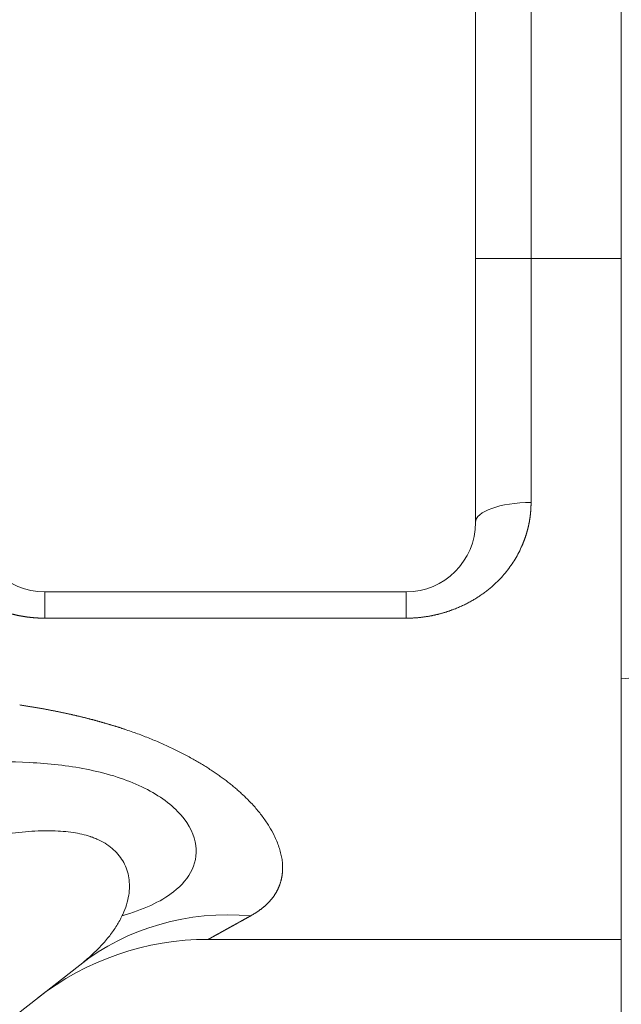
# Model space of a CAD drawing. Header units: millimetres. Extents: x 176 to 9387, y -11044 to -3322.
# Tile 222 of 256: x 8412 to 8455, y -9866 to -9795. Entities that reach past the tile are written whole.
import ezdxf

# ---------------------------------------------------------------- set-up
doc = ezdxf.new("R2010")
doc.units = ezdxf.units.MM
doc.header["$LTSCALE"] = 0.3175
doc.layers.add('1轮廓实线层', color=7, linetype='Continuous', lineweight=18)

msp = doc.modelspace()

# ---------------------------------------------------------------- linework, layer by layer
at = {"layer": '1轮廓实线层'}
for p, q in [((8455.35631, -9738.19279), (8455.35631, -9795.01091)), ((8444.85631, -9812.19279), (8444.85631, -9740.19279)), ((8444.85631, -9831.19279), (8444.85631, -9740.19279)), ((8448.85631, -9740.19279), (8448.85631, -9812.19279)), ((8444.85631, -9812.19279), (8448.85631, -9812.19279)), ((8448.85631, -9812.19279), (8455.35631, -9812.19279)), ((8448.85631, -9812.19279), (8448.85631, -9829.75883)), ((8413.85631, -9836.19279), (8413.85631, -9838.07958)), ((8413.85631, -9836.19279), (8439.85631, -9836.19279)), ((8439.85631, -9836.19279), (8439.85631, -9838.07958)), ((8439.85631, -9838.07958), (8413.85631, -9838.07958)), ((8455.35631, -9884.88087), (8455.35631, -9842.45446)), ((8455.35631, -9861.19279), (8425.61227, -9861.19279)), ((8425.61232, -9861.19279), (8455.35631, -9861.19279)), ((8416.36715, -9863.03776), (8390.35636, -9883.34049))]:
    msp.add_line(p, q, dxfattribs=at)
for centre, radius, start, end in [((8413.85631, -9831.19279), 5, 180, 270), ((8439.85631, -9831.19279), 5, 270, 0), ((8425.61227, -9881.19279), 20, 90, 127.9738209)]:
    msp.add_arc(centre, radius, start, end, dxfattribs=at)
for centre, major_axis, ratio, start_param, end_param in [((8448.85631, -9831.19279), (4, 0), 0.35849057, 1.57079633, 3.14159265), ((8428.67318, -9878.8036), (-12.30603, 15.76584), 0.91559248, 5.57723692, 6.28318531)]:
    msp.add_ellipse(centre, major_axis=major_axis, ratio=ratio, start_param=start_param, end_param=end_param, dxfattribs=at)
for points in [[(8455.35631, -9795.23316), (8455.35631, -9795.01091)], [(8455.35631, -9795.6884), (8455.35631, -9795.23316)]]:
    msp.add_open_spline(points, degree=1, dxfattribs=at)
for points, knots in [([(8455.35631, -9806.77121), (8455.35631, -9806.54414), (8455.35631, -9806.31668), (8455.35631, -9805.86096), (8455.35631, -9805.6327), (8455.35631, -9804.94677), (8455.35631, -9804.48792), (8455.35631, -9803.79761), (8455.35631, -9803.56716), (8455.35631, -9803.10565), (8455.35631, -9802.87455), (8455.35631, -9802.18102), (8455.35631, -9801.71824), (8455.35631, -9800.79197), (8455.35631, -9800.32847), (8455.35631, -9799.40093), (8455.35631, -9798.93687), (8455.35631, -9798.00883), (8455.35631, -9797.54477), (8455.35631, -9796.61661), (8455.35631, -9796.15251), (8455.35631, -9795.6884)], [0, 0, 0, 0, 0.0625, 0.0625, 0.125, 0.125, 0.25, 0.25, 0.3125, 0.3125, 0.375, 0.375, 0.5, 0.5, 0.625, 0.625, 0.75, 0.75, 0.875, 0.875, 1, 1, 1, 1]), ([(8455.35631, -9842.45446), (8455.35631, -9841.81931), (8455.35631, -9841.17968), (8455.35631, -9839.89067), (8455.35631, -9838.59193), (8455.35631, -9836.6118), (8455.35631, -9834.59644), (8455.35631, -9833.22697), (8455.35631, -9831.8432), (8455.35631, -9831.14417), (8455.35631, -9829.73029), (8455.35631, -9829.01545), (8455.35631, -9827.93005), (8455.35631, -9827.56606), (8455.35631, -9827.01661), (8455.35631, -9826.83285), (8455.35631, -9826.4643), (8455.35631, -9825.54097), (8455.35631, -9824.60772), (8455.35631, -9823.10075), (8455.35631, -9822.34038), (8455.35631, -9820.80469), (8455.35631, -9820.02938), (8455.35631, -9818.46245), (8455.35631, -9817.67084), (8455.35631, -9816.06977), (8455.35631, -9815.26032), (8455.35631, -9813.62173), (8455.35631, -9812.79261), (8455.35631, -9811.11257), (8455.35631, -9810.26165), (8455.35631, -9808.53546), (8455.35631, -9807.66018), (8455.35631, -9806.77115)], [0, 0, 0, 0, 0.0625, 0.0625, 0.125, 0.1875, 0.25, 0.3125, 0.3125, 0.375, 0.375, 0.4375, 0.4375, 0.46875, 0.46875, 0.484375, 0.484375, 0.5, 0.5625, 0.5625, 0.625, 0.625, 0.6875, 0.6875, 0.75, 0.75, 0.8125, 0.8125, 0.875, 0.875, 0.9375, 0.9375, 1, 1, 1, 1]), ([(8413.85631, -9838.07958), (8413.84046, -9838.07956), (8413.80878, -9838.07952), (8413.76127, -9838.07916), (8413.7138, -9838.07859), (8413.66636, -9838.07778), (8413.61896, -9838.07674), (8413.57159, -9838.07547), (8413.52425, -9838.07398), (8413.47694, -9838.07225), (8413.42967, -9838.07029), (8413.38243, -9838.0681), (8413.33522, -9838.06568), (8413.28804, -9838.06303), (8413.2409, -9838.06015), (8413.19379, -9838.05703), (8413.14672, -9838.05369), (8413.09967, -9838.05012), (8413.05266, -9838.04631), (8413.00569, -9838.04228), (8412.95874, -9838.03801), (8412.91183, -9838.03352), (8412.86496, -9838.02879), (8412.81811, -9838.02383), (8412.7713, -9838.01864), (8412.72452, -9838.01322), (8412.67777, -9838.00757), (8412.63106, -9838.00168), (8412.58438, -9837.99557), (8412.53773, -9837.98922), (8412.49112, -9837.98265), (8412.44454, -9837.97584), (8412.39799, -9837.9688), (8412.35148, -9837.96152), (8412.30499, -9837.95402), (8412.25854, -9837.94629), (8412.21213, -9837.93832), (8412.16575, -9837.93012), (8412.1194, -9837.92169), (8412.07308, -9837.91303), (8412.02679, -9837.90413), (8411.98054, -9837.895), (8411.93432, -9837.88564), (8411.88814, -9837.87605), (8411.84199, -9837.86623), (8411.79587, -9837.85617), (8411.74978, -9837.84588), (8411.70373, -9837.83535), (8411.65771, -9837.8246), (8411.61172, -9837.81361), (8411.56577, -9837.80239), (8411.51985, -9837.79093), (8411.47396, -9837.77924), (8411.4281, -9837.76732), (8411.38228, -9837.75516), (8411.33649, -9837.74277), (8411.29073, -9837.73015), (8411.24501, -9837.71729), (8411.19932, -9837.7042), (8411.15366, -9837.69087), (8411.10804, -9837.67731), (8411.06245, -9837.66352), (8411.01689, -9837.64949), (8410.97136, -9837.63522), (8410.92587, -9837.62072), (8410.88041, -9837.60599), (8410.83499, -9837.59102), (8410.78959, -9837.57581), (8410.74423, -9837.56037), (8410.6989, -9837.54469), (8410.65361, -9837.52878), (8410.60835, -9837.51263), (8410.56312, -9837.49625), (8410.51793, -9837.47962), (8410.47276, -9837.46277), (8410.42763, -9837.44567), (8410.17968, -9837.35038), (8409.73836, -9837.16157), (8409.12632, -9836.84492), (8408.54546, -9836.48626), (8407.99585, -9836.08513), (8407.56693, -9835.7174), (8407.2423, -9835.40521), (8407.00976, -9835.16388), (8406.78843, -9834.91546), (8406.57829, -9834.6599), (8406.37935, -9834.39715), (8406.1916, -9834.12716), (8406.01506, -9833.8499), (8405.84971, -9833.5653), (8405.69557, -9833.27332), (8405.58842, -9833.04891), (8405.52034, -9832.89665), (8405.48672, -9832.81932), (8405.45397, -9832.74184), (8405.42209, -9832.66419), (8405.39109, -9832.58637), (8405.36095, -9832.50839), (8405.3317, -9832.43024), (8405.30331, -9832.35193), (8405.2758, -9832.27345), (8405.24916, -9832.19481), (8405.2234, -9832.116), (8405.19851, -9832.03702), (8405.17449, -9831.95789), (8405.15135, -9831.87858), (8405.12908, -9831.79911), (8405.10768, -9831.71948), (8405.08716, -9831.63968), (8405.06751, -9831.55972), (8405.04873, -9831.47959), (8405.03083, -9831.3993), (8405.01379, -9831.31884), (8404.99764, -9831.23821), (8404.98235, -9831.15742), (8404.96794, -9831.07647), (8404.95441, -9830.99535), (8404.94174, -9830.91407), (8404.92995, -9830.83262), (8404.91904, -9830.75101), (8404.90899, -9830.66923), (8404.89982, -9830.58729), (8404.89153, -9830.50518), (8404.8841, -9830.42291), (8404.87755, -9830.34047), (8404.87188, -9830.25787), (8404.86707, -9830.1751), (8404.86315, -9830.09217), (8404.86009, -9830.00908), (8404.85792, -9829.92582), (8404.85656, -9829.84239), (8404.85639, -9829.7867), (8404.85631, -9829.75883)], [0, 0, 0, 0, 0.00331848, 0.00663476, 0.00994896, 0.01326118, 0.01657154, 0.01988013, 0.02318708, 0.02649248, 0.02979645, 0.03309911, 0.03640055, 0.03970089, 0.04300023, 0.0462987, 0.04959639, 0.05289343, 0.05618991, 0.05948595, 0.06278167, 0.06607716, 0.06937255, 0.07266794, 0.07596344, 0.07925917, 0.08255523, 0.08585173, 0.08914879, 0.09244651, 0.09574501, 0.09904439, 0.10234477, 0.10564626, 0.10894896, 0.11225299, 0.11555845, 0.11886546, 0.12217412, 0.12548455, 0.12879684, 0.13211112, 0.13542749, 0.13874606, 0.14206693, 0.14539022, 0.14871603, 0.15204448, 0.15537565, 0.15870968, 0.16204665, 0.16538669, 0.16872988, 0.17207635, 0.17542619, 0.17877951, 0.18213642, 0.18549702, 0.18886141, 0.1922297, 0.19560199, 0.19897839, 0.20235899, 0.20574391, 0.20913323, 0.21252707, 0.21592553, 0.2193287, 0.22273668, 0.22614959, 0.2295675, 0.23299054, 0.23641878, 0.23985234, 0.24329131, 0.24673578, 0.25018586, 0.30020074, 0.34987724, 0.39952047, 0.44943615, 0.49992505, 0.52511563, 0.55016592, 0.57510965, 0.59998099, 0.6248144, 0.64964451, 0.67450595, 0.69943323, 0.72446058, 0.74962183, 0.75603593, 0.76243473, 0.76881879, 0.77518866, 0.78154491, 0.7878881, 0.7942188, 0.80053758, 0.80684503, 0.81314172, 0.81942824, 0.82570516, 0.83197309, 0.8382326, 0.8444843, 0.85072877, 0.85696662, 0.86319844, 0.86942484, 0.87564642, 0.88186378, 0.88807752, 0.89428826, 0.90049661, 0.90670316, 0.91290853, 0.91911332, 0.92531815, 0.93152363, 0.93773035, 0.94393894, 0.95015, 0.95636414, 0.96258196, 0.96880406, 0.97503106, 0.98126356, 0.98750214, 0.99374743, 1, 1, 1, 1]), ([(8448.85631, -9829.75883), (8448.85628, -9829.77366), (8448.85623, -9829.80331), (8448.85585, -9829.84776), (8448.85523, -9829.89216), (8448.85436, -9829.93651), (8448.85324, -9829.98083), (8448.85187, -9830.0251), (8448.85025, -9830.06932), (8448.84838, -9830.1135), (8448.84627, -9830.15764), (8448.8439, -9830.20173), (8448.84129, -9830.24578), (8448.83843, -9830.28979), (8448.83532, -9830.33375), (8448.83196, -9830.37766), (8448.82835, -9830.42154), (8448.82449, -9830.46537), (8448.82039, -9830.50915), (8448.81603, -9830.55289), (8448.81143, -9830.59659), (8448.80658, -9830.64024), (8448.80148, -9830.68385), (8448.79613, -9830.72741), (8448.79053, -9830.77093), (8448.78468, -9830.81441), (8448.77858, -9830.85784), (8448.77224, -9830.90123), (8448.76564, -9830.94457), (8448.7588, -9830.98787), (8448.7517, -9831.03113), (8448.74436, -9831.07434), (8448.73677, -9831.11751), (8448.72893, -9831.16063), (8448.72085, -9831.20371), (8448.71251, -9831.24674), (8448.70392, -9831.28973), (8448.69509, -9831.33268), (8448.68601, -9831.37558), (8448.67667, -9831.41844), (8448.66709, -9831.46125), (8448.65726, -9831.50402), (8448.64719, -9831.54674), (8448.63686, -9831.58942), (8448.62628, -9831.63206), (8448.61546, -9831.67465), (8448.60438, -9831.7172), (8448.59306, -9831.7597), (8448.58149, -9831.80216), (8448.56967, -9831.84458), (8448.5576, -9831.88695), (8448.54528, -9831.92927), (8448.53271, -9831.97156), (8448.5199, -9832.01379), (8448.50683, -9832.05599), (8448.49352, -9832.09814), (8448.47995, -9832.14024), (8448.46614, -9832.1823), (8448.45208, -9832.22432), (8448.43777, -9832.26629), (8448.42322, -9832.30822), (8448.40841, -9832.3501), (8448.39335, -9832.39194), (8448.37805, -9832.43373), (8448.36249, -9832.47548), (8448.34669, -9832.51719), (8448.33064, -9832.55885), (8448.31434, -9832.60047), (8448.29779, -9832.64204), (8448.28099, -9832.68357), (8448.26395, -9832.72505), (8448.24665, -9832.76649), (8448.22911, -9832.80789), (8448.21132, -9832.84924), (8448.19327, -9832.89054), (8448.17498, -9832.93181), (8448.08717, -9833.12702), (8447.91822, -9833.46943), (8447.64256, -9833.9445), (8447.3359, -9834.39904), (8446.99826, -9834.83323), (8446.62963, -9835.24727), (8446.29153, -9835.58091), (8445.99861, -9835.84297), (8445.76149, -9836.04029), (8445.51779, -9836.22884), (8445.26749, -9836.40867), (8445.01061, -9836.57984), (8444.74713, -9836.7424), (8444.47706, -9836.8964), (8444.20041, -9837.04189), (8443.91717, -9837.17891), (8443.62734, -9837.30752), (8443.40233, -9837.3988), (8443.24613, -9837.45851), (8443.16121, -9837.49009), (8443.07619, -9837.52084), (8442.99106, -9837.55076), (8442.90582, -9837.57984), (8442.82049, -9837.6081), (8442.73504, -9837.63552), (8442.64949, -9837.66212), (8442.56384, -9837.68788), (8442.47808, -9837.71282), (8442.39221, -9837.73694), (8442.30624, -9837.76022), (8442.22016, -9837.78269), (8442.13398, -9837.80433), (8442.04769, -9837.82514), (8441.9613, -9837.84514), (8441.8748, -9837.86431), (8441.7882, -9837.88266), (8441.70149, -9837.90019), (8441.61467, -9837.9169), (8441.52775, -9837.9328), (8441.44073, -9837.94787), (8441.3536, -9837.96213), (8441.26636, -9837.97556), (8441.17902, -9837.98819), (8441.09158, -9837.99999), (8441.00402, -9838.01098), (8440.91637, -9838.02115), (8440.82861, -9838.03051), (8440.74074, -9838.03905), (8440.65276, -9838.04678), (8440.56469, -9838.0537), (8440.4765, -9838.0598), (8440.38821, -9838.06508), (8440.29982, -9838.06956), (8440.21132, -9838.07322), (8440.12272, -9838.07606), (8440.03401, -9838.07808), (8439.94519, -9838.07935), (8439.88594, -9838.07951), (8439.85631, -9838.07958)], [0, 0, 0, 0, 0.00332764, 0.00665333, 0.00997717, 0.01329924, 0.01661963, 0.01993844, 0.02325576, 0.02657167, 0.02988628, 0.03319967, 0.03651194, 0.03982317, 0.04313346, 0.0464429, 0.04975158, 0.0530596, 0.05636705, 0.05967401, 0.06298059, 0.06628688, 0.06959296, 0.07289894, 0.07620489, 0.07951092, 0.08281712, 0.08612358, 0.0894304, 0.09273766, 0.09604545, 0.09935388, 0.10266303, 0.105973, 0.10928387, 0.11259574, 0.11590871, 0.11922285, 0.12253827, 0.12585506, 0.12917331, 0.13249311, 0.13581455, 0.13913772, 0.14246272, 0.14578963, 0.14911855, 0.15244956, 0.15578276, 0.15911824, 0.16245609, 0.16579639, 0.16913924, 0.17248473, 0.17583294, 0.17918397, 0.1825379, 0.18589482, 0.18925483, 0.192618, 0.19598443, 0.1993542, 0.20272741, 0.20610414, 0.20948447, 0.2128685, 0.2162563, 0.21964797, 0.22304359, 0.22644324, 0.22984702, 0.233255, 0.23666727, 0.24008392, 0.24350503, 0.24693067, 0.25036095, 0.29224489, 0.33379866, 0.37517998, 0.41654859, 0.45806433, 0.4998854, 0.52285767, 0.54569275, 0.56841841, 0.59106281, 0.61365442, 0.63622191, 0.65879404, 0.68139955, 0.70406706, 0.72682495, 0.74970126, 0.75618426, 0.76264706, 0.7690903, 0.77551462, 0.78192067, 0.78830912, 0.79468061, 0.80103582, 0.80737542, 0.81370009, 0.8200105, 0.82630735, 0.83259132, 0.83886311, 0.84512342, 0.85137295, 0.8576124, 0.86384249, 0.87006393, 0.87627744, 0.88248373, 0.88868353, 0.89487755, 0.90106653, 0.90725119, 0.91343227, 0.91961048, 0.92578657, 0.93196126, 0.93813528, 0.94430938, 0.95048427, 0.9566607, 0.9628394, 0.96902109, 0.97520651, 0.98139639, 0.98759144, 0.99379241, 1, 1, 1, 1]), ([(8507.64149, -9857.17583), (8507.64731, -9856.65164), (8507.62676, -9856.13392), (8507.53113, -9855.11186), (8507.45605, -9854.60753), (8507.14711, -9853.11508), (8506.82947, -9852.14753), (8506.28903, -9850.9733), (8506.17378, -9850.74021), (8506.02069, -9850.45106), (8505.98962, -9850.39334), (8505.92671, -9850.27836), (8505.83116, -9850.10653), (8505.73206, -9849.93655), (8505.39399, -9849.37404), (8505.09877, -9848.93705), (8504.46124, -9848.08778), (8504.11893, -9847.67551), (8503.38861, -9846.87499), (8503.0006, -9846.48673), (8502.38443, -9845.92227), (8502.17334, -9845.73711), (8501.84808, -9845.46391), (8501.73822, -9845.3736), (8501.51561, -9845.19449), (8501.40278, -9845.10565), (8500.83353, -9844.66689), (8500.36025, -9844.33213), (8499.37875, -9843.69438), (8498.87052, -9843.3914), (8497.81924, -9842.81709), (8497.27619, -9842.54576), (8496.15494, -9842.03507), (8495.57672, -9841.79571), (8494.83157, -9841.51687), (8494.60634, -9841.43474), (8494.37858, -9841.35492), (8494.22617, -9841.30222), (8494.14968, -9841.27613), (8493.76661, -9841.14721), (8493.45746, -9841.0488), (8492.52215, -9840.76743), (8491.88811, -9840.59831), (8490.59982, -9840.29559), (8489.94558, -9840.16198), (8488.61754, -9839.92917), (8487.94374, -9839.82997), (8486.57697, -9839.66526), (8485.884, -9839.59975), (8485.09369, -9839.54491), (8485.00569, -9839.53908), (8484.82959, -9839.52795), (8484.56541, -9839.51207), (8484.3011, -9839.4986), (8483.77232, -9839.47486), (8483.41959, -9839.46326), (8482.7137, -9839.44836), (8482.36055, -9839.44506), (8481.65382, -9839.44677), (8480.94668, -9839.4568), (8479.88467, -9839.49741), (8479.17576, -9839.54245), (8478.64371, -9839.58346), (8478.4663, -9839.59835), (8478.11135, -9839.63056), (8477.93382, -9839.6479), (8477.40105, -9839.70303), (8477.04566, -9839.74401), (8476.51255, -9839.80608), (8476.33484, -9839.82689), (8475.97941, -9839.86859), (8475.44627, -9839.93134), (8474.91309, -9839.99474), (8473.84667, -9840.12256), (8473.13566, -9840.20917), (8471.7135, -9840.38501), (8471.00236, -9840.47421), (8469.57999, -9840.65428), (8468.86876, -9840.74513), (8467.44628, -9840.92731), (8466.73503, -9841.01864), (8465.31255, -9841.20088), (8464.60132, -9841.2918), (8463.1789, -9841.47287), (8462.46771, -9841.56301), (8461.04537, -9841.74258), (8460.33421, -9841.832), (8458.20078, -9842.09958), (8456.77854, -9842.27711), (8455.35631, -9842.45446)], [0, 0, 0, 0, 0.03125, 0.03125, 0.0625, 0.0625, 0.125, 0.125, 0.140625, 0.140625, 0.14453125, 0.14453125, 0.1484375, 0.15625, 0.15625, 0.1875, 0.1875, 0.21875, 0.21875, 0.25, 0.25, 0.265625, 0.265625, 0.2734375, 0.2734375, 0.28125, 0.28125, 0.3125, 0.3125, 0.34375, 0.34375, 0.375, 0.375, 0.40625, 0.40625, 0.4140625, 0.41796875, 0.41796875, 0.421875, 0.421875, 0.4375, 0.4375, 0.46875, 0.46875, 0.5, 0.5, 0.53125, 0.53125, 0.5625, 0.5625, 0.56640625, 0.56640625, 0.5703125, 0.578125, 0.578125, 0.59375, 0.59375, 0.609375, 0.609375, 0.625, 0.640625, 0.65625, 0.65625, 0.6640625, 0.6640625, 0.671875, 0.671875, 0.6875, 0.6875, 0.6953125, 0.6953125, 0.703125, 0.71875, 0.71875, 0.75, 0.75, 0.78125, 0.78125, 0.8125, 0.8125, 0.84375, 0.84375, 0.875, 0.875, 0.90625, 0.90625, 0.9375, 0.9375, 1, 1, 1, 1]), ([(8412.03438, -9844.32619), (8412.06762, -9844.33113), (8412.13402, -9844.341), (8412.23346, -9844.35601), (8412.33264, -9844.37115), (8412.43157, -9844.38643), (8412.53024, -9844.40185), (8412.62866, -9844.41741), (8412.72682, -9844.43311), (8412.82473, -9844.44895), (8412.92238, -9844.46493), (8413.01978, -9844.48106), (8413.11692, -9844.49731), (8413.21381, -9844.51371), (8413.31044, -9844.53025), (8413.40681, -9844.54693), (8413.50293, -9844.56374), (8413.5988, -9844.5807), (8413.6944, -9844.59779), (8413.78976, -9844.61502), (8413.88486, -9844.63239), (8413.9797, -9844.64989), (8414.07429, -9844.66753), (8414.16862, -9844.68532), (8414.2627, -9844.70323), (8414.35652, -9844.72129), (8414.45008, -9844.73948), (8414.54339, -9844.75781), (8414.63645, -9844.77627), (8414.72925, -9844.79487), (8414.82179, -9844.81361), (8414.91408, -9844.83248), (8415.00612, -9844.85149), (8415.0979, -9844.87063), (8415.18942, -9844.88991), (8415.28069, -9844.90932), (8415.3717, -9844.92887), (8415.46246, -9844.94855), (8415.55296, -9844.96837), (8415.6432, -9844.98832), (8415.7332, -9845.00841), (8415.82293, -9845.02862), (8415.91241, -9845.04898), (8416.00164, -9845.06946), (8416.09061, -9845.09008), (8416.17932, -9845.11083), (8416.26778, -9845.13171), (8416.35598, -9845.15273), (8416.44393, -9845.17388), (8416.53162, -9845.19516), (8416.61906, -9845.21657), (8416.70624, -9845.23811), (8416.79317, -9845.25978), (8416.87984, -9845.28159), (8416.96626, -9845.30352), (8417.05242, -9845.32559), (8417.13832, -9845.34778), (8417.22397, -9845.37011), (8417.30937, -9845.39256), (8417.39451, -9845.41515), (8417.47939, -9845.43786), (8417.56402, -9845.4607), (8417.64839, -9845.48367), (8417.73251, -9845.50677), (8417.81637, -9845.53), (8417.89998, -9845.55335), (8417.98333, -9845.57684), (8418.06643, -9845.60045), (8418.14927, -9845.62418), (8418.23185, -9845.64805), (8418.31418, -9845.67204), (8418.39626, -9845.69615), (8418.47808, -9845.72039), (8418.55964, -9845.74476), (8418.64095, -9845.76926), (8418.722, -9845.79387), (8418.8028, -9845.81862), (8418.88335, -9845.84348), (8418.96363, -9845.86848), (8419.04366, -9845.89359), (8419.12344, -9845.91883), (8419.20296, -9845.94419), (8419.28223, -9845.96968), (8419.36124, -9845.99528), (8419.43999, -9846.02101), (8419.51849, -9846.04687), (8419.88241, -9846.16767), (8420.51998, -9846.39053), (8421.41048, -9846.73254), (8422.26508, -9847.09209), (8423.08375, -9847.4685), (8423.8665, -9847.86099), (8424.48114, -9848.19674), (8424.94405, -9848.46546), (8425.26857, -9848.66097), (8425.58409, -9848.85839), (8425.89062, -9849.05764), (8426.18815, -9849.25864), (8426.47669, -9849.46132), (8426.75624, -9849.6656), (8427.0268, -9849.87139), (8427.28836, -9850.07863), (8427.54093, -9850.28723), (8427.7845, -9850.49709), (8428.01907, -9850.70814), (8428.24466, -9850.92028), (8428.60314, -9851.27309), (8429.06442, -9851.77186), (8429.57893, -9852.41896), (8430.01603, -9853.07026), (8430.33257, -9853.64441), (8430.55747, -9854.13824), (8430.71315, -9854.55185), (8430.8325, -9854.9571), (8430.91553, -9855.3536), (8430.96227, -9855.74092), (8430.96972, -9856.01361), (8430.96498, -9856.17967), (8430.96215, -9856.24344), (8430.95831, -9856.30682), (8430.95345, -9856.36981), (8430.94758, -9856.43241), (8430.94069, -9856.49462), (8430.93279, -9856.55644), (8430.92388, -9856.61787), (8430.91395, -9856.67891), (8430.90301, -9856.73956), (8430.89106, -9856.79981), (8430.8781, -9856.85967), (8430.86412, -9856.91914), (8430.84913, -9856.97821), (8430.83312, -9857.03689), (8430.8161, -9857.09517), (8430.79807, -9857.15306), (8430.77902, -9857.21056), (8430.75897, -9857.26765), (8430.73789, -9857.32435), (8430.71581, -9857.38065), (8430.69271, -9857.43656), (8430.6686, -9857.49206), (8430.64348, -9857.54717), (8430.61734, -9857.60188), (8430.59019, -9857.65619), (8430.56202, -9857.7101), (8430.53284, -9857.76361), (8430.50265, -9857.81671), (8430.47145, -9857.86942), (8430.43923, -9857.92172), (8430.406, -9857.97363), (8430.37175, -9858.02513), (8430.3365, -9858.07622), (8430.30023, -9858.12692), (8430.26294, -9858.17721), (8430.22465, -9858.22709), (8430.18533, -9858.27657), (8430.14501, -9858.32565), (8430.10367, -9858.37432), (8430.06132, -9858.42258), (8430.01796, -9858.47044), (8429.97358, -9858.51789), (8429.92819, -9858.56494), (8429.88179, -9858.61157), (8429.83437, -9858.6578), (8429.78594, -9858.70363), (8429.7365, -9858.74904), (8429.68604, -9858.79404), (8429.63457, -9858.83864), (8429.58209, -9858.88282), (8429.52859, -9858.9266), (8429.47408, -9858.96997), (8429.41856, -9859.01292), (8429.36203, -9859.05547), (8429.30448, -9859.0976), (8429.24591, -9859.13932), (8429.18634, -9859.18063), (8429.12575, -9859.22153), (8429.06415, -9859.26201), (8429.00153, -9859.30208), (8428.9379, -9859.34174), (8428.87326, -9859.38099), (8428.8076, -9859.41981), (8428.74097, -9859.45826), (8428.6958, -9859.48349), (8428.67318, -9859.49612)], [0, 0, 0, 0, 0.00256502, 0.00512467, 0.00767896, 0.01022791, 0.01277154, 0.01530985, 0.01784286, 0.0203706, 0.02289306, 0.02541027, 0.02792224, 0.03042899, 0.03293053, 0.03542688, 0.03791805, 0.04040406, 0.04288492, 0.04536066, 0.04783128, 0.0502968, 0.05275724, 0.05521261, 0.05766293, 0.06010822, 0.06254849, 0.06498376, 0.06741405, 0.06983937, 0.07225974, 0.07467517, 0.07708569, 0.07949131, 0.08189204, 0.08428791, 0.08667894, 0.08906513, 0.09144652, 0.0938231, 0.09619491, 0.09856197, 0.10092428, 0.10328187, 0.10563475, 0.10798295, 0.11032649, 0.11266537, 0.11499963, 0.11732927, 0.11965433, 0.12197481, 0.12429073, 0.12660213, 0.12890901, 0.13121139, 0.1335093, 0.13580275, 0.13809177, 0.14037637, 0.14265658, 0.14493241, 0.14720388, 0.14947102, 0.15173385, 0.15399239, 0.15624665, 0.15849666, 0.16074244, 0.16298401, 0.1652214, 0.16745461, 0.16968369, 0.17190864, 0.17412949, 0.17634626, 0.17855897, 0.18076764, 0.18297231, 0.18517298, 0.18736969, 0.18956245, 0.19175129, 0.19393623, 0.19611729, 0.1982945, 0.20046788, 0.22644298, 0.25195159, 0.27704011, 0.30175729, 0.32615415, 0.3502837, 0.36138619, 0.37239841, 0.38332569, 0.39417347, 0.4049473, 0.41565287, 0.42629596, 0.43688246, 0.44741836, 0.45790972, 0.4683627, 0.4787835, 0.48917842, 0.49955375, 0.53031521, 0.56121513, 0.59241592, 0.62407537, 0.64492944, 0.66575507, 0.68659379, 0.70748704, 0.72847594, 0.74960106, 0.7532654, 0.75693004, 0.76059516, 0.76426094, 0.76792756, 0.7715952, 0.77526403, 0.77893424, 0.78260599, 0.78627947, 0.78995486, 0.79363233, 0.79731205, 0.80099421, 0.80467898, 0.80836654, 0.81205706, 0.81575071, 0.81944768, 0.82314812, 0.82685223, 0.83056016, 0.8342721, 0.83798821, 0.84170867, 0.84543364, 0.84916329, 0.85289781, 0.85663734, 0.86038207, 0.86413215, 0.86788776, 0.87164907, 0.87541622, 0.8791894, 0.88296876, 0.88675447, 0.89054669, 0.89434557, 0.89815129, 0.90196399, 0.90578384, 0.909611, 0.91344561, 0.91728785, 0.92113786, 0.92499579, 0.9288618, 0.93273605, 0.93661867, 0.94050983, 0.94440967, 0.94831834, 0.95223598, 0.95616275, 0.96009878, 0.96404423, 0.96799923, 0.97196392, 0.97593846, 0.97992297, 0.98391759, 0.98792247, 0.99193774, 0.99596354, 1, 1, 1, 1]), ([(8400.52578, -9849.35085), (8401.82661, -9849.13558), (8403.14115, -9848.94853), (8407.20071, -9848.48616), (8410.00542, -9848.32343), (8414.13146, -9848.53567), (8415.49602, -9848.6824), (8418.18965, -9849.21454), (8419.47528, -9849.59612), (8421.18235, -9850.37012), (8421.70307, -9850.65616), (8422.63993, -9851.28251), (8423.05996, -9851.6279), (8424.09612, -9852.68911), (8424.5103, -9853.44899), (8424.82211, -9854.88041), (8424.72823, -9855.55966), (8424.17869, -9856.76142), (8423.7201, -9857.29841), (8422.16757, -9858.51025), (8420.90537, -9859.06244), (8419.41444, -9859.48783)], [0, 0, 0, 0, 0.09154988, 0.09154988, 0.28107382, 0.28107382, 0.37583579, 0.37583579, 0.47059776, 0.47059776, 0.51797874, 0.51797874, 0.56535972, 0.56535972, 0.66012169, 0.66012169, 0.75488366, 0.75488366, 0.84964563, 0.84964563, 1, 1, 1, 1]), ([(8416.36715, -9863.03776), (8416.6779, -9862.79521), (8416.96655, -9862.55112), (8417.50102, -9862.0616), (8417.74682, -9861.81616), (8418.19699, -9861.32573), (8418.6057, -9860.83575), (8419.09868, -9860.10756), (8419.47588, -9859.39168), (8419.74157, -9858.69358), (8419.89996, -9858.01865), (8419.93674, -9857.58764), (8419.94228, -9856.95785), (8419.87983, -9856.56035), (8419.63246, -9855.82263), (8419.44755, -9855.48243), (8418.96398, -9854.87049), (8418.66534, -9854.59875), (8418.1377, -9854.24974), (8417.94854, -9854.14316), (8417.64549, -9853.99871), (8417.48914, -9853.93034), (8417.2984, -9853.85748), (8417.20097, -9853.82279), (8417.15173, -9853.80589), (8417.12699, -9853.79755), (8417.11459, -9853.7934), (8417.10838, -9853.79134), (8417.10527, -9853.79031), (8417.10372, -9853.78979), (8417.10305, -9853.78957), (8417.10261, -9853.78943), (8417.10234, -9853.78934), (8416.73624, -9853.66818), (8415.91933, -9853.47823), (8414.44346, -9853.35602), (8412.72159, -9853.40228), (8411.41251, -9853.54909), (8409.33006, -9853.85887), (8407.78333, -9854.18486), (8404.38281, -9855.0883), (8402.52901, -9855.66575), (8400.52581, -9856.37424)], [0, 0, 0, 0, 0.03125, 0.03125, 0.0625, 0.0625, 0.09375, 0.125, 0.15625, 0.1875, 0.21875, 0.25, 0.25, 0.3125, 0.3125, 0.375, 0.375, 0.4375, 0.4375, 0.46875, 0.46875, 0.484375, 0.4921875, 0.49609375, 0.49804688, 0.49902344, 0.49951172, 0.49975586, 0.49987793, 0.49993896, 0.49996948, 0.49996948, 0.5, 0.5, 0.5625, 0.625, 0.6875, 0.75, 0.75, 0.875, 0.875, 1, 1, 1, 1]), ([(8507.63918, -9857.17611), (8507.63334, -9857.69816), (8507.59927, -9858.22008), (8507.47651, -9859.26367), (8507.38782, -9859.78534), (8507.15679, -9860.82844), (8506.87208, -9861.87129), (8506.48021, -9862.91366), (8506.20133, -9863.56498), (8506.11511, -9863.76037), (8506.02505, -9863.95574), (8505.96415, -9864.08598), (8505.93326, -9864.15112), (8505.77699, -9864.47611), (8505.64591, -9864.73443), (8505.23484, -9865.50445), (8504.93705, -9866.01122), (8504.2954, -9867.01201), (8503.60769, -9868.00004), (8502.82927, -9868.96296), (8502.21148, -9869.67574), (8501.99988, -9869.91176), (8501.67393, -9870.26343), (8501.56386, -9870.38026), (8501.3966, -9870.5549), (8501.34046, -9870.61305), (8501.22759, -9870.72901), (8500.71719, -9871.24921), (8500.18453, -9871.75472), (8499.20376, -9872.63106), (8498.18915, -9873.48504), (8497.10826, -9874.29526), (8495.99433, -9875.08364), (8495.42084, -9875.46693), (8494.68298, -9875.93216), (8494.46005, -9876.07069), (8494.23473, -9876.20764), (8494.08398, -9876.29859), (8494.00831, -9876.34391), (8493.62922, -9876.56927), (8493.32341, -9876.74572), (8492.39844, -9877.26371), (8491.77177, -9877.5939), (8490.49859, -9878.22435), (8489.85208, -9878.52461), (8488.53913, -9879.09505), (8487.87269, -9879.36523), (8486.5195, -9879.87495), (8485.83276, -9880.11449), (8484.96133, -9880.39429), (8484.78639, -9880.44927), (8484.523, -9880.53025), (8484.43499, -9880.55702), (8484.25893, -9880.60997), (8483.81869, -9880.74087), (8483.37812, -9880.86452), (8482.32011, -9881.14772), (8481.61393, -9881.31848), (8480.55344, -9881.54865), (8480.19974, -9881.62103), (8479.49194, -9881.7571), (8479.13783, -9881.82079), (8478.60636, -9881.90963), (8478.42915, -9881.93812), (8478.07463, -9881.99291), (8477.89732, -9882.01921), (8477.54261, -9882.07001), (8477.36521, -9882.0945), (8477.01038, -9882.14254), (8476.83294, -9882.1661), (8476.3006, -9882.23643), (8475.94568, -9882.28282), (8475.23584, -9882.37536), (8474.17106, -9882.51372), (8473.10626, -9882.65157), (8471.68648, -9882.83462), (8470.97657, -9882.92574), (8469.55671, -9883.10699), (8468.84676, -9883.19712), (8466.71684, -9883.46616), (8465.2968, -9883.64368), (8462.45667, -9883.99738), (8461.03658, -9884.17367), (8458.90646, -9884.43862), (8458.19643, -9884.52701), (8456.77637, -9884.70391), (8456.06634, -9884.79242), (8455.35631, -9884.88087)], [0, 0, 0, 0, 0.03125, 0.03125, 0.0625, 0.0625, 0.09375, 0.125, 0.125, 0.1328125, 0.13671875, 0.13671875, 0.140625, 0.140625, 0.15625, 0.15625, 0.1875, 0.1875, 0.21875, 0.25, 0.25, 0.265625, 0.265625, 0.2734375, 0.2734375, 0.27734375, 0.27734375, 0.28125, 0.3125, 0.3125, 0.34375, 0.375, 0.375, 0.40625, 0.40625, 0.4140625, 0.41796875, 0.41796875, 0.421875, 0.421875, 0.4375, 0.4375, 0.46875, 0.46875, 0.5, 0.5, 0.53125, 0.53125, 0.5625, 0.5625, 0.5703125, 0.5703125, 0.57421875, 0.57421875, 0.578125, 0.59375, 0.59375, 0.625, 0.625, 0.640625, 0.640625, 0.65625, 0.65625, 0.6640625, 0.6640625, 0.671875, 0.671875, 0.6796875, 0.6796875, 0.6875, 0.6875, 0.703125, 0.703125, 0.71875, 0.75, 0.75, 0.78125, 0.78125, 0.8125, 0.8125, 0.875, 0.875, 0.9375, 0.9375, 0.96875, 0.96875, 1, 1, 1, 1]), ([(8428.67318, -9859.49612), (8428.66121, -9859.50275), (8428.6373, -9859.51601), (8428.60167, -9859.53576), (8428.56624, -9859.5554), (8428.53102, -9859.57492), (8428.49601, -9859.59433), (8428.46121, -9859.61362), (8428.42663, -9859.63279), (8428.39226, -9859.65184), (8428.3581, -9859.67078), (8428.32415, -9859.6896), (8428.29041, -9859.7083), (8428.25688, -9859.72688), (8428.22357, -9859.74535), (8428.19046, -9859.7637), (8428.15757, -9859.78194), (8428.12489, -9859.80005), (8428.09242, -9859.81805), (8428.06016, -9859.83593), (8428.02812, -9859.8537), (8427.99628, -9859.87135), (8427.96466, -9859.88888), (8427.93325, -9859.90629), (8427.90205, -9859.92358), (8427.87106, -9859.94076), (8427.84029, -9859.95782), (8427.80972, -9859.97477), (8427.77937, -9859.99159), (8427.74922, -9860.0083), (8427.71929, -9860.02489), (8427.68958, -9860.04137), (8427.66007, -9860.05773), (8427.63077, -9860.07397), (8427.60169, -9860.09009), (8427.57282, -9860.10609), (8427.54415, -9860.12198), (8427.5157, -9860.13775), (8427.48747, -9860.1534), (8427.45944, -9860.16894), (8427.43162, -9860.18436), (8427.40402, -9860.19966), (8427.37663, -9860.21484), (8427.34945, -9860.22991), (8427.32248, -9860.24486), (8427.29572, -9860.25969), (8427.26918, -9860.2744), (8427.24284, -9860.289), (8427.21672, -9860.30348), (8427.19081, -9860.31784), (8427.16511, -9860.33209), (8427.13962, -9860.34621), (8427.11434, -9860.36023), (8427.08928, -9860.37412), (8427.06443, -9860.38789), (8427.03978, -9860.40155), (8427.01535, -9860.41509), (8426.99114, -9860.42852), (8426.96713, -9860.44182), (8426.94333, -9860.45501), (8426.91975, -9860.46808), (8426.89638, -9860.48104), (8426.87321, -9860.49387), (8426.85026, -9860.50659), (8426.82753, -9860.5192), (8426.805, -9860.53168), (8426.78269, -9860.54405), (8426.76058, -9860.5563), (8426.73869, -9860.56843), (8426.71701, -9860.58045), (8426.69554, -9860.59235), (8426.67428, -9860.60413), (8426.65324, -9860.61579), (8426.6324, -9860.62734), (8426.61178, -9860.63877), (8426.59137, -9860.65008), (8426.57117, -9860.66128), (8426.55118, -9860.67236), (8426.53141, -9860.68332), (8426.51184, -9860.69416), (8426.49249, -9860.70489), (8426.47335, -9860.7155), (8426.45442, -9860.72599), (8426.4357, -9860.73636), (8426.41719, -9860.74662), (8426.39889, -9860.75676), (8426.37564, -9860.76965), (8426.34768, -9860.78515), (8426.31536, -9860.80307), (8426.28376, -9860.82059), (8426.25288, -9860.8377), (8426.22274, -9860.85442), (8426.19331, -9860.87073), (8426.16462, -9860.88663), (8426.13665, -9860.90214), (8426.10941, -9860.91724), (8426.08289, -9860.93194), (8426.0571, -9860.94624), (8426.03204, -9860.96013), (8426.00771, -9860.97363), (8425.9841, -9860.98672), (8425.96121, -9860.9994), (8425.93906, -9861.01169), (8425.91762, -9861.02357), (8425.89692, -9861.03504), (8425.87694, -9861.04612), (8425.85769, -9861.05679), (8425.83917, -9861.06706), (8425.82137, -9861.07693), (8425.8043, -9861.08639), (8425.78795, -9861.09545), (8425.77233, -9861.10411), (8425.75744, -9861.11236), (8425.74328, -9861.12021), (8425.72984, -9861.12766), (8425.71712, -9861.13471), (8425.70514, -9861.14135), (8425.69388, -9861.14759), (8425.68334, -9861.15342), (8425.67354, -9861.15886), (8425.66446, -9861.16389), (8425.6561, -9861.16852), (8425.64847, -9861.17274), (8425.64157, -9861.17657), (8425.6354, -9861.17999), (8425.62995, -9861.183), (8425.62523, -9861.18562), (8425.62123, -9861.18783), (8425.61796, -9861.18964), (8425.61542, -9861.19105), (8425.61361, -9861.19205), (8425.61248, -9861.19268), (8425.61234, -9861.19275), (8425.61227, -9861.19279)], [0, 0, 0, 0, 0.00629872, 0.01259021, 0.01887451, 0.02515165, 0.03142166, 0.03768457, 0.04394041, 0.05018922, 0.05643103, 0.06266587, 0.06889377, 0.07511477, 0.08132889, 0.08753617, 0.09373665, 0.09993035, 0.10611731, 0.11229756, 0.11847114, 0.12463807, 0.13079839, 0.13695214, 0.14309935, 0.14924005, 0.15537427, 0.16150206, 0.16762344, 0.17373844, 0.17984711, 0.18594947, 0.19204557, 0.19813542, 0.20421908, 0.21029658, 0.21636794, 0.2224332, 0.22849241, 0.23454559, 0.24059278, 0.24663402, 0.25266933, 0.25869877, 0.26472235, 0.27074012, 0.27675212, 0.28275837, 0.28875892, 0.29475381, 0.30074306, 0.30672671, 0.31270481, 0.31867739, 0.32464448, 0.33060612, 0.33656234, 0.3425132, 0.34845872, 0.35439893, 0.36033388, 0.36626361, 0.37218815, 0.37810754, 0.38402181, 0.38993102, 0.39583518, 0.40173434, 0.40762855, 0.41351783, 0.41940223, 0.42528178, 0.43115652, 0.43702649, 0.44289174, 0.44875229, 0.45460819, 0.46045947, 0.46630618, 0.47214836, 0.47798604, 0.48381926, 0.48964807, 0.49547249, 0.50129258, 0.50710837, 0.5129199, 0.52371128, 0.53448975, 0.54525557, 0.556009, 0.5667503, 0.57747972, 0.58819754, 0.598904, 0.60959938, 0.62028394, 0.63095794, 0.64162165, 0.65227533, 0.66291925, 0.67355368, 0.68417888, 0.69479513, 0.70540269, 0.71600184, 0.72659284, 0.73717597, 0.74775149, 0.75831969, 0.76888084, 0.7794352, 0.78998306, 0.80052468, 0.81106035, 0.82159033, 0.83211491, 0.84263437, 0.85314897, 0.863659, 0.87416473, 0.88466645, 0.89516442, 0.90565894, 0.91615027, 0.92663871, 0.93712452, 0.94760799, 0.9580894, 0.96856902, 0.97904714, 0.98952404, 1, 1, 1, 1])]:
    msp.add_open_spline(points, degree=3, knots=knots, dxfattribs=at)

doc.saveas('drawing.dxf')
